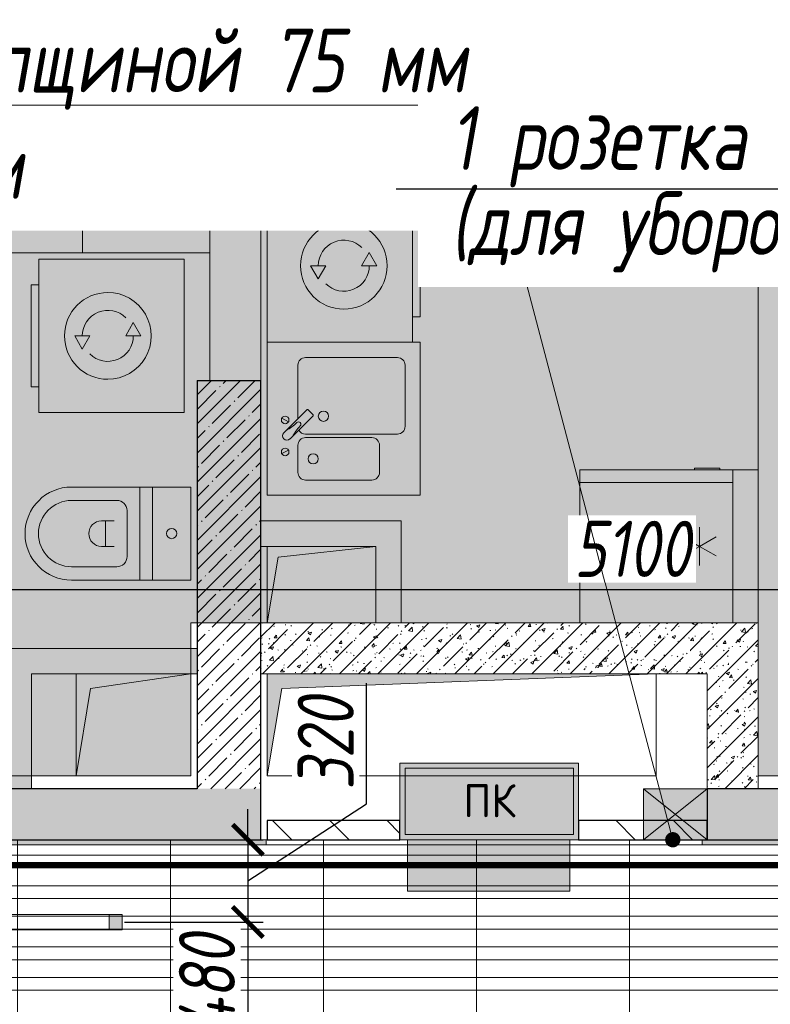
# Model space of a CAD drawing. Header units: millimetres. Extents: x -84210938 to 7466299, y -86687 to 22081.
# Tile 80 of 256: x 44632 to 47575, y -28874 to -25015. Entities that reach past the tile are written whole.
import ezdxf
from ezdxf import colors
from ezdxf.entities.mleader import LeaderData, LeaderLine
from ezdxf.math import Vec2, Vec3

# ---------------------------------------------------------------- set-up
doc = ezdxf.new("R2010")
doc.units = ezdxf.units.MM
for name, pattern in [('( Hidden )', [0.375, 0.25, -0.125]), ('-D1-03x03', [6, 3, -3]), ('DASHDOT', [25.4, 12.7, -6.35, 0, -6.35]), ('DASHEDx20', [0.75, 0.5, -0.25])]:
    doc.linetypes.add(name, pattern=pattern)
doc.layers.get('Defpoints').update_dxf_attribs({"color": 31})
for name, color, linetype, lineweight in [('_0', 7, 'Continuous', 13), ('A-000-MH_MASS', 7, '-D1-03x03', 5), ('A-010-A_ROOM', 7, 'Continuous', 18), ('A-200-M_WALL', 7, 'Continuous', 5), ('A-200-M_WALL_INT', 7, 'Continuous', 5), ('A-200-M_WALL_PAT', 7, 'Continuous', 5), ('A-230-M_FLOOR', 7, 'Continuous', 5), ('A-314-M_WINDOW', 7, 'Continuous', 5), ('A-700-M_FFE', 7, 'Continuous', 5), ('dim_light', 12, 'Continuous', 9), ('E-610-M_EPS', 7, 'Continuous', 5), ('engineering', 20, 'Continuous', 13), ('EOM', 1, 'Continuous', 5), ('M-520-M_DRAINAGE_FW', 7, 'Continuous', 5), ('M-567-M_MECH_EQP', 7, 'Continuous', 5), ('pot', 183, 'Continuous', 15), ('pot sh', 183, 'Continuous', 15), ('wall_new', 152, 'Continuous', 30), ('Z-060-M_DETAIL', 7, 'Continuous', 5), ('Марки дверей', 7, 'Continuous', 9)]:
    doc.layers.add(name, color=color, linetype=linetype, lineweight=lineweight)
for name, color, linetype, lineweight, true_color in [('dim_razv', 7, 'DASHDOT', 9, 0x285228), ('light_pot', 7, 'Continuous', 15, 0x333300), ('pol', 7, 'Continuous', 15, 0x55666d)]:
    doc.layers.add(name, color=color, linetype=linetype, lineweight=lineweight, true_color=true_color)
doc.styles.add('Calibri Light_2', font='Calibri light.ttf', dxfattribs={"width": 0.7, "height": 250})
doc.styles.add('fl_iso paper', font='isocpeur.ttf', dxfattribs={"width": 0.8, "oblique": 10})
doc.styles.add('GOST-2.304_Type-B', font='GOST_Common.ttf')
doc.dimstyles.new('In tre 1_75', dxfattribs={"dimtxt": 220, "dimasz": 120, "dimexe": 60, "dimexo": 10, "dimgap": 50, "dimtad": 1, "dimdec": 0, "dimrnd": 5, "dimzin": 0, "dimdsep": 46, "dimtxsty": 'fl_iso paper', "dimblk": 'ARCHTICK', "dimcen": 0, "dimdle": 60, "dimadec": 0, "dimazin": 0, "dimtfac": 1, "dimtdec": 0, "dimtofl": 0, "dimtmove": 1, "dimatfit": 1, "dimfxl": 1, "dimtfill": 1, "dimtolj": 1, "dimtzin": 0, "dimarcsym": 1})
pattern_1 = [(45, (36177.975, -48979.44), (-57.02463, 57.02463), []), (45, (36235, -48979.44), (-57.02463, 57.02463), [100.806, -20.161, 3.353, -16.808])]
pattern_2 = [(45, (36177.98, -48979.44), (-75.43415, 75.43415), [106.68, -17.78, 3.556, -17.78]), (45, (36177.98, -48904.05), (-75.43415, 75.43415), []), (50, (36177.98, -48979.44), (127.5292, -11.15758), [13.335, -146.685]), (355, (36177.98, -48979.44), (-24.66966, 133.74), [10.668, -117.348]), (100.451, (36188.6, -48980.37), (102.85973, 122.5818), [11.333, -124.663]), (46.184, (36177.98, -48943.88), (189.75516, -29.4304), [20.002, -220.027]), (96.636, (36193.79, -48946.33), (166.1822, 173.1996), [17, -186.995]), (351.184, (36177.98, -48943.88), (166.1839, 173.1976), [16.002, -176.022]), (21, (36195.76, -48952.77), (106.13027, -71.58603), [13.335, -146.685]), (326, (36195.76, -48952.77), (43.2619, 128.93175), [10.668, -117.348]), (71.451, (36204.6, -48958.73), (149.392, 57.34505), [11.333, -124.663]), (37.5, (36177.975, -48979.436), (2.16223, 59.18836), [3.353, -112.573, 3.353, -115.773, -117.792]), (37.5, (36177.975, -48979.436), (2.16223, 59.18836), [-235.052, 3.353, -114.44]), (7.5, (36177.975, -48979.436), (46.77386, 70.12615), [3.353, -64.567, 3.353, -109.906, -44.894]), (7.5, (36177.975, -48979.436), (46.77386, 70.12615), [-181.178, 3.353, -41.542]), (327.5, (36138.326, -48979.436), (94.91367, -4.01009), [3.353, -41.097, 3.353, -135.331, -184.023]), (327.5, (36138.326, -48979.436), (94.91367, -4.01009), [-183.134, 3.353, -180.67]), (317.5, (36120.55, -48979.44), (103.69057, 17.79882), [3.353, -54.432, 3.353, -88.748, -130.683]), (317.5, (36120.55, -48979.44), (103.69057, 17.79882), [-149.885, 3.353, -127.33])]

# ---------------------------------------------------------------- blocks, each defined once
blk = doc.blocks.new('_DOT')
at = {"color": 0, "linetype": 'ByBlock'}
blk.add_line((-0.5, 0), (-1, 0), dxfattribs=at)
at = {"color": 0, "linetype": 'ByBlock', "const_width": 0.5}
blk.add_lwpolyline([(-0.25, 0, 1), (0.25, 0, 1)], format="xyb", close=True, dxfattribs=at)
blk = doc.blocks.new('*U686')
at = {"layer": 'light_pot', "linetype": 'ByBlock', "lineweight": 0}
h = blk.add_hatch(color=252, dxfattribs=at)
h.dxf.hatch_style = 1
h.paths.add_polyline_path([(-500, 30), (-550, 30), (-550, -30), (-500, -30)])
h = blk.add_hatch(color=252, dxfattribs=at)
h.dxf.hatch_style = 1
h.paths.add_polyline_path([(500, 30), (550, 30), (550, -30), (500, -30)])
for points in [[(-500, 30), (-550, 30), (-550, -30), (-500, -30)], [(500, -30), (-500, -30), (-500, 30), (500, 30)], [(500, 30), (550, 30), (550, -30), (500, -30)]]:
    blk.add_lwpolyline(points, close=True, dxfattribs=at)
blk = doc.blocks.new('_ArchTick')
at = {"color": 0, "linetype": 'ByBlock', "lineweight": 9, "const_width": 0.15}
blk.add_lwpolyline([(-0.5, -0.5), (0.5, 0.5)], dxfattribs=at)
blk = doc.blocks.new('*D693')
at = {"layer": 'Defpoints', "color": 0, "transparency": 16777216}
for p in [(45268.8, -28229.4), (45033.4, -28551.8), (45527, -28551.8)]:
    blk.add_point(p, dxfattribs=at)
at = {"layer": 'dim_light', "color": 0, "lineweight": -2, "transparency": 16777216}
for p, q in [((45992, -28088.4), (45992, -27615.2)), ((45527, -28390.6), (45992, -28088.4)), ((45527, -28229.4), (45527, -28109.4)), ((45278.8, -28229.4), (45587, -28229.4)), ((45527, -28229.4), (45527, -28551.8)), ((45043.4, -28551.8), (45587, -28551.8)), ((45527, -28551.8), (45527, -28671.8))]:
    blk.add_line(p, q, dxfattribs=at)
at = {"layer": 'dim_light', "color": 0, "lineweight": -2, "transparency": 16777216, "xscale": 120, "yscale": 120, "zscale": 120}
for p, rotation in [((45527, -28229.4), 270), ((45527, -28551.8), 90)]:
    blk.add_blockref('_ArchTick', p, dxfattribs=dict(at, rotation=rotation))
at = {"layer": 'dim_light', "color": 0, "transparency": 16777216, "insert": (45832, -27851.8), "char_height": 220, "attachment_point": 5, "rotation": 90, "style": 'fl_iso paper', "bg_fill": 3, "box_fill_scale": 1.1, "bg_fill_color": 256, "bg_fill_true_color": 13158600, "bg_fill_transparency": 0}
blk.add_mtext('\\A1;320', dxfattribs=at)
blk = doc.blocks.new('*D694')
at = {"layer": 'Defpoints', "color": 0, "transparency": 16777216}
for p in [(45033.4, -28551.8), (45033.4, -29031.8), (45526.6, -29031.8)]:
    blk.add_point(p, dxfattribs=at)
at = {"layer": 'dim_light', "color": 0, "lineweight": -2, "transparency": 16777216}
for p, q in [((45526.6, -28491.8), (45526.6, -29091.8)), ((45043.4, -28551.8), (45586.6, -28551.8)), ((45043.4, -29031.8), (45586.6, -29031.8))]:
    blk.add_line(p, q, dxfattribs=at)
at = {"layer": 'dim_light', "color": 0, "transparency": 16777216, "insert": (45366.6, -28791.8), "char_height": 220, "attachment_point": 5, "rotation": 90, "style": 'fl_iso paper', "bg_fill": 3, "box_fill_scale": 1.1, "bg_fill_color": 256, "bg_fill_true_color": 13158600, "bg_fill_transparency": 0}
blk.add_mtext('\\A1;480', dxfattribs=at)
at = {"layer": 'dim_light', "color": 0, "lineweight": -2, "transparency": 16777216, "xscale": 120, "yscale": 120, "zscale": 120}
for p, rotation in [((45526.6, -28551.8), 90), ((45526.6, -29031.8), 270)]:
    blk.add_blockref('_ArchTick', p, dxfattribs=dict(at, rotation=rotation))
blk = doc.blocks.new('*D702')
at = {"layer": 'Defpoints', "color": 0, "transparency": 16777216}
for p in [(44483.4, -27249.2), (44483.4, -28581.8), (49583.4, -28581.8)]:
    blk.add_point(p, dxfattribs=at)
at = {"layer": 'dim_light', "color": 0, "lineweight": -2, "transparency": 16777216}
for p, q in [((44483.4, -28571.8), (44483.4, -27189.2)), ((49583.4, -28571.8), (49583.4, -27189.2)), ((49643.4, -27249.2), (44423.4, -27249.2))]:
    blk.add_line(p, q, dxfattribs=at)
at = {"layer": 'dim_light', "color": 0, "lineweight": -2, "transparency": 16777216, "xscale": 120, "yscale": 120, "zscale": 120, "rotation": 180}
blk.add_blockref('_ArchTick', (44483.4, -27249.2), dxfattribs=at)
at = {"layer": 'dim_light', "color": 0, "lineweight": -2, "transparency": 16777216, "xscale": 120, "yscale": 120, "zscale": 120}
blk.add_blockref('_ArchTick', (49583.4, -27249.2), dxfattribs=at)
at = {"layer": 'dim_light', "color": 0, "transparency": 16777216, "insert": (47033.4, -27089.2), "char_height": 220, "attachment_point": 5, "style": 'fl_iso paper', "bg_fill": 3, "box_fill_scale": 1.1, "bg_fill_color": 256, "bg_fill_true_color": 13158600, "bg_fill_transparency": 0}
blk.add_mtext('\\A1;5100', dxfattribs=at)
blk = doc.blocks.new('*U731')
h = blk.add_hatch()
h.set_pattern_fill('ANGLE', color=1)
h.set_pattern_definition([(0, (0, 30.6204), (0, 6.985), [5.08, -1.905]), (90, (0, 30.6204), (-6.985, 4e-16), [5.08, -1.905])])
h.paths.add_polyline_path([(318.3, -100.8), (318.3, 100.8), (-318.3, 100.8), (-318.3, -100.8)])
at = {"color": 7}
for p, q in [((318.3, 100.8), (-318.3, 100.8)), ((-318.3, 100.8), (-318.3, -100.8)), ((318.3, -100.8), (318.3, 100.8)), ((-318.3, -100.8), (318.3, -100.8))]:
    blk.add_line(p, q, dxfattribs=at)
blk = doc.blocks.new('MR_Стиральная машина - Стиральная машина_600-2464872-50_AS_Plan_23')
at = {"layer": 'E-610-M_EPS'}
for p, q in [((300, 0), (-300, 0)), ((-300, 0), (-300, -570)), ((300, -570), (300, 0)), ((0, -170), (-52, -200)), ((0, -230), (0, -170)), ((-52, -200), (0, -230)), ((0, -370), (0, -430)), ((52, -400), (0, -370)), ((0, -430), (52, -400)), ((-300, -570), (300, -570)), ((-200, -570), (-200, -600)), ((200, -600), (200, -570)), ((-200, -600), (200, -600))]:
    blk.add_line(p, q, dxfattribs=at)
for radius, start, end in [(170, 360, 180), (100, 135, 270), (100, 315, 90), (170, 180, 360)]:
    blk.add_arc((0, -300), radius, start, end, dxfattribs=at)
blk = doc.blocks.new('MR_Мойка - Кухонная мойка-2465094-50_AS_Plan_23')
at = {"layer": 'M-520-M_DRAINAGE_FW'}
for p, q in [((-300, 50), (-300, -550)), ((-300, 50), (-300, -550)), ((300, 50), (-300, 50)), ((-136.7, -6.7), (-122.6, -33.3)), ((-45.7, -24.2), (-55, -14.9)), ((35.5, -105.4), (-45.7, -24.2)), ((2.7, -6.7), (-11.4, -33.3)), ((-104, -70), (-210, -70)), ((-79, -39), (-69.8, -48.2)), ((-69.8, -48.2), (11.4, -129.4)), ((210, -70), (0.1, -70)), ((-240, -100), (-240, -360)), ((-74, -360), (-74, -100)), ((-60, -100), (-60, -460)), ((15.7, -129.4), (35.5, -109.6)), ((240, -460), (240, -100)), ((-210, -390), (-104, -390)), ((-30, -490), (210, -490)), ((300, -550), (300, -520)), ((-300, -550), (300, -550))]:
    blk.add_line(p, q, dxfattribs=at)
for centre, radius, start, end in [((-129.7, -20), 15, 360, 180), ((-129.7, -20), 15, 180, 360), ((-67, -26.9), 17, 45, 225), ((136.3, 77.5), 208.5, 209.1823, 223.4054), ((-4.3, -20), 15, 360, 180), ((-4.3, -20), 15, 180, 360), ((-210, -100), 30, 90, 180), ((-104, -100), 30, 360, 90), ((-171.5, -230.2), 208.5, 46.5946, 60.8177), ((-30, -100), 30, 118.5511, 180), ((-21.7, -72.3), 9.19, 225, 45), ((210, -100), 30, 360, 90), ((-157, -130), 20, 360, 180), ((33.3, -107.5), 3, 315, 45), ((33.3, -107.5), 3, 315, 45), ((-157, -130), 20, 180, 360), ((10, -170), 20, 360, 180), ((13.5, -127.3), 3, 225, 315), ((13.5, -127.3), 3, 225, 315), ((10, -170), 20, 180, 360), ((-210, -360), 30, 180, 270), ((-104, -360), 30, 270, 360), ((-30, -460), 30, 180, 270), ((210, -460), 30, 270, 360)]:
    blk.add_arc(centre, radius, start, end, dxfattribs=at)
blk = doc.blocks.new('MR_Холодильник - Холодильник-2465095-50_AS_Plan_23')
at = {"layer": 'E-610-M_EPS'}
for p, q in [((300, 300), (-300, 300)), ((-300, 300), (-300, -250)), ((300, -250), (300, 300)), ((-170, 0), (-170, 75)), ((0, 0), (0, 75)), ((170, 75), (170, 0)), ((-235, 37.5), (-170, 0)), ((-170, 0), (-235, -37.5)), ((-105, 37.5), (-170, 0)), ((-170, -75), (-170, 0)), ((-170, 0), (-105, -37.5)), ((-65, 37.5), (0, 0)), ((65, 37.5), (0, 0)), ((170, 0), (105, 37.5)), ((105, -37.5), (170, 0)), ((170, 0), (235, 37.5)), ((235, -37.5), (170, 0)), ((170, 0), (170, -75)), ((0, 0), (-65, -37.5)), ((0, -75), (0, 0)), ((0, 0), (65, -37.5)), ((300, -250), (-300, -250)), ((-300, -250), (-300, -300)), ((-300, -250), (300, -250)), ((300, -300), (300, -250)), ((-300, -300), (300, -300)), ((-150, -300), (-250, -300)), ((-250, -300), (-250, -306.1)), ((-250, -306.1), (-150, -306.1)), ((-150, -306.1), (-150, -300))]:
    blk.add_line(p, q, dxfattribs=at)
blk = doc.blocks.new('MR_Кухонный шкаф_Нижний - Кухня-2465092-50_AS_Plan_23')
at = {"layer": 'A-700-M_FFE'}
for p, q in [((600, 0), (0, 0)), ((600, -585), (600, 0)), ((0, -585), (0, -600)), ((600, -585), (0, -585)), ((0, -585), (600, -585)), ((0, -600), (600, -600)), ((600, -600), (600, -585))]:
    blk.add_line(p, q, dxfattribs=at)
blk = doc.blocks.new('MR_Варочная поверхность - Варочная поверхность-V66-50_AS_Plan_23')
at = {"layer": 'E-610-M_EPS'}
for p, q in [((-300, 600), (300, 600)), ((300, 600), (300, 570)), ((300, 0), (-300, 0))]:
    blk.add_line(p, q, dxfattribs=at)
for centre, radius, start, end in [((-120, 405), 130, 101.0875, 198.9125), ((-120, 405), 130, 341.0875, 78.9125), ((150, 450), 85, 0, 180), ((-120, 405), 75, 360, 180), ((150, 450), 85, 180, 0), ((-120, 405), 75, 180, 360), ((-120, 405), 130, 221.0875, 318.9125), ((130, 170.1), 120, 94.4109, 205.5919), ((130, 170.1), 120, 334.3847, 85.5833), ((130, 170.1), 75, 360, 180), ((-150, 150), 75, 0, 180), ((130, 170.1), 75, 180, 360), ((-150, 150), 75, 180, 0), ((130, 169.9), 119.9, 214.3975, 325.4823)]:
    blk.add_arc(centre, radius, start, end, dxfattribs=at)
blk = doc.blocks.new('MR_Унитаз напольный - Санузел с ванной-2446141-50_AS_Plan_23')
at = {"layer": 'M-520-M_DRAINAGE_FW'}
for p, q in [((-182.5, 200), (-182.5, 50)), ((182.5, 200), (-182.5, 200)), ((182.5, 50), (182.5, 200)), ((-182.5, 50), (182.5, 50)), ((182.5, 50), (-182.5, 50)), ((-182.5, 50), (-182.5, 0)), ((182.5, 0), (182.5, 50)), ((-182.5, 0), (182.5, 0)), ((182.5, 0), (-182.5, 0)), ((-182.5, 0), (-182.5, -267.5)), ((182.5, -267.5), (182.5, 0)), ((-90, -50), (90, -50)), ((-130, -267.5), (-130, -90)), ((-50, -150), (-50, -100)), ((50, -100), (50, -150)), ((130, -90), (130, -267.5)), ((-50, -135), (50, -135))]:
    blk.add_line(p, q, dxfattribs=at)
for centre, radius, start, end in [((0, 125), 20, 0, 180), ((0, 125), 20, 180, 0), ((-90, -90), 40, 90, 180), ((90, -90), 40, 360, 90), ((0, -150), 50, 180, 0), ((0, -267.5), 182.5, 180, 360), ((0, -267.5), 130, 180, 0)]:
    blk.add_arc(centre, radius, start, end, dxfattribs=at)
blk = doc.blocks.new('MR_Ванна - Санузел с ванной_1600x700-2497102-50_AS_Plan_23')
at = {"layer": 'M-520-M_DRAINAGE_FW'}
for p, q in [((-700, 0), (-700, 700)), ((-700, 700), (195.1, 700)), ((210, 700.1), (195, 700.1)), ((195, 700.1), (195, 660)), ((200, 665), (200, 695.1)), ((200, 695.1), (210, 695.1)), ((200, 695.1), (200, 665)), ((895, 695.1), (200, 695.1)), ((210, 695.1), (210, 700.1)), ((210, 700), (885, 700)), ((900, 700), (885, 700)), ((885, 700), (885, 695.1)), ((885, 695.1), (895, 695.1)), ((895, 695.1), (895, 665)), ((895, 665), (895, 695.1)), ((900, 660), (900, 700)), ((195, 660), (210, 660)), ((210, 665), (200, 665)), ((200, 665), (895, 665)), ((210, 660), (210, 665)), ((895, 665), (835, 665)), ((835, 665), (835, 660)), ((835, 660), (900, 660)), ((630, 650), (-330, 650)), ((826.3, 479.1), (858, 479.1)), ((826.3, 455.7), (826.3, 479.1)), ((858, 479.1), (858, 361.3)), ((826.3, 361.3), (826.3, 428.7)), ((858, 443.3), (866, 443.3)), ((858, 416.4), (858, 443.3)), ((866, 446), (880, 446)), ((866, 414), (866, 446)), ((866, 443.3), (866, 416.4)), ((880, 459.8), (900, 459.8)), ((880, 400), (880, 459.8)), ((880, 446), (880, 414)), ((900, 459.8), (900, 400)), ((866, 416.4), (858, 416.4)), ((880, 414), (866, 414)), ((900, 400), (880, 400)), ((524.9, 361.3), (880, 361.3)), ((880, 361.3), (880, 338.7)), ((880, 338.7), (524.9, 338.7)), ((826.3, 266.7), (826.3, 338.7)), ((858, 338.7), (858, 266.7)), ((880, 250.2), (880, 310)), ((880, 310), (900, 310)), ((900, 310), (900, 250.2)), ((770.9, 251.9), (770.9, 298.9)), ((770.9, 298.9), (780, 298.9)), ((780, 251.9), (780, 298.9)), ((780, 298.9), (807.5, 298.9)), ((780, 298.9), (780, 251.9)), ((807.5, 298.9), (807.5, 251.9)), ((807.5, 253.8), (807.5, 296.6)), ((807.5, 296.6), (826.3, 296.6)), ((858, 266.7), (858, 293.6)), ((858, 293.6), (866, 293.6)), ((866, 264), (866, 296)), ((866, 296), (880, 296)), ((866, 293.6), (866, 266.7)), ((880, 296), (880, 264)), ((780, 251.9), (770.9, 251.9)), ((807.5, 251.9), (780, 251.9)), ((858, 253.8), (807.5, 253.8)), ((830, 250), (830, 253.8)), ((858, 266.7), (858, 253.8)), ((866, 266.7), (858, 266.7)), ((880, 264), (866, 264)), ((900, 250.2), (880, 250.2)), ((-330, 50), (630, 50))]:
    blk.add_line(p, q, dxfattribs=at)
for centre, radius, start, end in [((-330, 350), 300, 90, 270), ((630, 450), 200, 8.4081, 90), ((508.5, 350), 110, 5.916, 354.084), ((832.8, 442.2), 15, 90, 270), ((832.8, 442.2), 15, 244.0483, 115.9517), ((832.8, 442.2), 15, 270, 90), ((508.5, 350), 20, 90, 270), ((508.5, 350), 20, 270, 90), ((508.5, 350), 20, 325.4667, 34.5333), ((843.9, 350), 15.5, 47.0093, 132.9907), ((843.9, 350), 15.5, 227.0093, 312.9907), ((630, 250), 200, 270, 360)]:
    blk.add_arc(centre, radius, start, end, dxfattribs=at)
blk = doc.blocks.new('A_MEQ_OpeningShaft-Rectangular - ВК-7975598-50_AS_Plan_23')
at = {"layer": 'Z-060-M_DETAIL', "linetype": '-D1-03x03'}
blk.add_hatch(color=256, dxfattribs=at).paths.add_polyline_path([(0, -300), (42.9, -42.9), (425, 0), (0, 0)])
at = {"layer": 'A-000-MH_MASS'}
for p, q in [((425, 0), (0, 0)), ((0, 0), (0, -300)), ((425, -300), (425, 0)), ((0, -300), (425, -300))]:
    blk.add_line(p, q, dxfattribs=at)
at = {"layer": 'Z-060-M_DETAIL'}
for p, q in [((425, 0), (0, 0)), ((0, 0), (0, -300)), ((42.9, -42.9), (425, 0)), ((425, 0), (425, -300)), ((0, -300), (42.9, -42.9)), ((0, -300), (425, -300))]:
    blk.add_line(p, q, dxfattribs=at)
blk = doc.blocks.new('A_MEQ_OpeningShaft-Rectangular - ВК-7975760-50_AS_Plan_23')
at = {"layer": 'Z-060-M_DETAIL', "linetype": '-D1-03x03'}
blk.add_hatch(color=256, dxfattribs=at).paths.add_polyline_path([(0, -400), (57.1, -57.1), (450, 0), (0, 0)])
at = {"layer": 'A-000-MH_MASS'}
for p, q in [((450, 0), (0, 0)), ((0, 0), (0, -400)), ((450, -400), (450, 0)), ((0, -400), (450, -400))]:
    blk.add_line(p, q, dxfattribs=at)
at = {"layer": 'Z-060-M_DETAIL'}
for p, q in [((450, 0), (0, 0)), ((0, 0), (0, -400)), ((57.1, -57.1), (450, 0)), ((450, 0), (450, -400)), ((0, -400), (57.1, -57.1)), ((0, -400), (450, -400))]:
    blk.add_line(p, q, dxfattribs=at)
blk = doc.blocks.new('A_MEQ_OpeningShaft-Rectangular - ПК-7975844-50_AS_Plan_23')
at = {"layer": 'Z-060-M_DETAIL', "linetype": '-D1-03x03'}
blk.add_hatch(color=256, dxfattribs=at).paths.add_polyline_path([(400, 0), (57.1, 57.1), (0, 1525), (0, 0)])
at = {"layer": 'A-000-MH_MASS'}
for p, q in [((0, 1525), (0, 0)), ((400, 1525), (0, 1525)), ((400, 0), (400, 1525)), ((0, 0), (400, 0))]:
    blk.add_line(p, q, dxfattribs=at)
at = {"layer": 'Z-060-M_DETAIL'}
for p, q in [((0, 1525), (400, 1525)), ((57.1, 57.1), (0, 1525)), ((0, 1525), (400, 1525)), ((0, 0), (0, 1525)), ((0, 1525), (57.1, 57.1)), ((400, 1525), (400, 0)), ((400, 0), (400, 1525)), ((400, 0), (57.1, 57.1)), ((57.1, 57.1), (400, 0)), ((400, 0), (0, 0))]:
    blk.add_line(p, q, dxfattribs=at)
blk = doc.blocks.new('A_MEQ_OpeningShaft-Rectangular - ОВ-8836795-50_AS_Plan_23')
at = {"layer": 'Z-060-M_DETAIL', "linetype": '-D1-03x03'}
blk.add_hatch(color=256, dxfattribs=at).paths.add_polyline_path([(0, -1500), (57.1, -57.1), (400, 0), (0, 0), (0, -1473.7)])
at = {"layer": 'A-000-MH_MASS'}
for p, q in [((400, 0), (0, 0)), ((0, 0), (0, -1500)), ((400, -1500), (400, 0)), ((0, -1500), (400, -1500))]:
    blk.add_line(p, q, dxfattribs=at)
at = {"layer": 'Z-060-M_DETAIL'}
for p, q in [((400, 0), (0, 0)), ((0, 0), (0, -1500)), ((57.1, -57.1), (400, 0)), ((400, 0), (400, -1500)), ((0, -1500), (57.1, -57.1)), ((0, -1500), (400, -1500))]:
    blk.add_line(p, q, dxfattribs=at)
blk = doc.blocks.new('A_MEQ_OpeningWall-Rectangular - ВК-6847605-50_AS_Plan_23')
at = {"layer": 'Z-060-M_DETAIL', "true_color": 0x808080, "transparency": 33554534}
blk.add_hatch(color=8, dxfattribs=at).paths.add_polyline_path([(250, 100), (0, 100), (0, -100), (250, -100), (250, 10.2)])
at = {"layer": 'A-314-M_WINDOW'}
for p, q in [((0, 100), (0, -100)), ((250, 100), (250, -100))]:
    blk.add_line(p, q, dxfattribs=at)
at = {"layer": 'Z-060-M_DETAIL'}
for p, q in [((250, 100), (0, -100)), ((0, 100), (250, -100)), ((250, 100), (0, 100)), ((0, 100), (0, -100)), ((250, -100), (250, 100)), ((0, -100), (250, -100))]:
    blk.add_line(p, q, dxfattribs=at)

msp = doc.modelspace()

# ---------------------------------------------------------------- hatches: boundary and pattern name
at = {"true_color": 0xebf0f0}
for points in [[(44978, -25929.4), (44978, -23629.4), (44878, -23629.4), (44878, -25929.4), (44922.7, -25929.4)], [(44978, -25929.4), (45378, -25929.4), (45378, -25829.4), (44978, -25829.4)], [(45603, -27079.4), (46028, -27079.4), (46028, -26979.4), (45578, -26979.4), (45578, -27079.4)], [(46128, -27379.4), (46128, -26979.4), (46028, -26979.4), (46028, -27379.4)], [(44578.1, -27579.4), (45328, -27579.4), (45328, -27479.4), (44578, -27479.4), (44578, -27579.4)], [(44578, -28029.4), (44678, -28029.4), (44678, -27579.4), (44578, -27579.4), (44578, -27847.6)]]:
    msp.add_hatch(color=7, dxfattribs=at).paths.add_polyline_path(points)
at = {"layer": '_0', "transparency": 33554534}
h = msp.add_hatch(color=252, dxfattribs=at)
h.dxf.hatch_style = 1
h.paths.add_polyline_path([(35428, -49734.4), (73878, -49734.4), (73878, -19284.4), (35428, -19284.4)])
h.paths.add_polyline_path([(44528, -41629.4), (44528, -34929.4), (49428, -34929.4), (49428, -36429.4), (51028, -36429.4), (51028, -30029.4), (49428, -30029.4), (49428, -30779.4), (42778, -30779.4), (42778, -28029.4), (44528, -28029.4), (44528, -27979.4), (45303, -27979.4), (45303, -27379.4), (47528, -27379.4), (47528, -27979.4), (53578, -27979.4), (53578, -27379.4), (55478, -27379.4), (55478, -27979.4), (64478, -27979.4), (64478, -26229.4), (67788, -26229.4), (67788, -28219.4), (66578, -28219.4), (66578, -30029.4), (62978, -30029.4), (62978, -30829.4), (59878, -30829.4), (59878, -30029.4), (58628, -30029.4), (58628, -38979.4), (59728, -38979.4), (59728, -38079.4), (62978, -38079.4), (62978, -38979.4), (66878, -38979.4), (66878, -41429.4), (64478, -41429.4), (64478, -41029.4), (59923, -41029.4), (59923, -41629.4), (57898, -41629.4), (57898, -41029.4), (47038, -41029.4), (47038, -41629.4)], flags=16)
at = {"layer": 'A-200-M_WALL_PAT'}
h = msp.add_hatch(dxfattribs=at)
h.set_pattern_fill('FP_1', color=256, style=0, pattern_type=2)
h.set_pattern_definition(pattern_2)
h.paths.add_polyline_path([(45578, -26429.4), (45578, -19779.4), (45378, -19779.4), (45378, -26429.4)])
h = msp.add_hatch(dxfattribs=at)
h.set_pattern_fill('FP_2', color=256, style=0, pattern_type=2)
h.set_pattern_definition(pattern_1)
h.paths.add_polyline_path([(45328, -28029.4), (45578, -28029.4), (45578, -26429.4), (45328, -26429.4), (45328, -27579.4)])
h = msp.add_hatch(dxfattribs=at)
h.set_pattern_fill('FP_1', color=256, style=0, pattern_type=2)
h.set_pattern_definition(pattern_2)
h.paths.add_polyline_path([(47428, -27579.4), (47528, -27579.4), (47528, -27379.4), (45578, -27379.4), (45578, -27579.4), (47335.2, -27579.4)])
h = msp.add_hatch(dxfattribs=at)
h.set_pattern_fill('FP_1', color=256, style=0, pattern_type=2)
h.set_pattern_definition(pattern_2)
h.paths.add_polyline_path([(47328, -28029.4), (47528, -28029.4), (47528, -27579.4), (47328, -27579.4)])
h = msp.add_hatch(dxfattribs=at)
h.set_pattern_fill('FP_2', color=256, style=0, pattern_type=2)
h.set_pattern_definition(pattern_1)
h.paths.add_polyline_path([(53428, -28229.4), (53428, -28029.4), (49903, -28029.4), (49903, -28229.4), (52849.4, -28229.4)])
h.paths.add_polyline_path([(48578, -28229.4), (48853, -28229.4), (48853, -28029.4), (47328, -28029.4), (47328, -28229.4), (47428, -28229.4)])
h.paths.add_polyline_path([(45578, -28229.4), (45578, -28029.4), (44578, -28029.4), (44578.1, -28229.4), (45326.4, -28229.4)])
at = {"layer": 'A-200-M_WALL_PAT', "true_color": 0xf5f3ef}
for points in [[(44679.6, -28249.4), (44679.6, -28229.4), (44578, -28229.4), (44578.1, -28249.4)], [(45326.4, -28249.4), (45326.4, -28229.4), (44679.6, -28229.4), (44679.6, -28249.4)], [(45579.6, -28249.4), (45579.6, -28229.4), (45326.4, -28229.4), (45326.4, -28249.4)], [(48578, -28249.4), (48578, -28229.4), (47428, -28229.4), (47428, -28249.4)]]:
    msp.add_hatch(color=7, dxfattribs=at).paths.add_polyline_path(points)
h = msp.add_hatch(color=7, dxfattribs=at)
h.paths.add_polyline_path([(47428, -28249.4), (47428, -28229.4), (47308, -28229.4), (47308, -28249.4), (47335.2, -28249.4)])
h.paths.add_polyline_path([(45598, -28249.4), (45598, -28229.4), (45579.6, -28229.4), (45579.6, -28249.4)])

# ---------------------------------------------------------------- linework, layer by layer
at = {"layer": 'A-010-A_ROOM', "lineweight": 5, "flags": 128}
msp.add_lwpolyline([(46517.6, -25648.3), (47048.6, -25648.3), (47048.6, -26029.3), (46517.6, -26029.3)], close=True, dxfattribs=at)
at = {"layer": 'A-200-M_WALL', "lineweight": 9}
for p, q in [((45578, -26429.4), (45578, -19779.4)), ((44878, -24311.9), (44878, -25129.4)), ((44878, -25169.4), (44878, -25369.7)), ((44878, -25429.4), (44878, -25519.4)), ((44878, -25579.2), (44878, -25929.4)), ((44878, -25929.4), (45378, -25929.4)), ((45378, -25929.4), (45378, -26429.4)), ((46128, -26979.4), (45578, -26979.4)), ((46128, -27379.4), (46128, -26979.4)), ((45578, -27079.4), (45603, -27079.4)), ((45603, -27379.4), (45578, -27379.4)), ((46828, -27379.4), (46128, -27379.4)), ((47528, -27379.4), (47428, -27379.4)), ((47528, -28029.4), (47528, -27379.4)), ((45328, -27479.4), (44578, -27479.4)), ((44678, -27579.4), (44853, -27579.4)), ((44678, -28029.4), (44678, -27579.4)), ((45303, -27579.4), (45328, -27579.4)), ((45578, -27579.4), (45603, -27579.4)), ((47128, -27579.4), (47328, -27579.4)), ((47328, -27579.4), (47328, -28029.4))]:
    msp.add_line(p, q, dxfattribs=at)
at = {"layer": 'A-200-M_WALL'}
for p, q in [((45378, -25929.4), (45378, -25829.4)), ((46028, -27379.4), (46128, -27379.4)), ((45598, -28229.4), (45578, -28229.4)), ((45598, -28249.4), (45598, -28229.4)), ((47308, -28229.4), (47308, -28249.4)), ((42998, -28249.4), (45598, -28249.4)), ((47308, -28249.4), (48853, -28249.4))]:
    msp.add_line(p, q, dxfattribs=at)
at = {"layer": 'A-200-M_WALL', "lineweight": 25}
for p, q in [((45328, -26429.4), (45328, -28029.4)), ((45328, -26429.4), (45578, -26429.4)), ((45578, -28229.4), (45578, -26429.4)), ((45328, -28029.4), (44578, -28029.4)), ((48813, -28029.4), (47328, -28029.4)), ((44578, -28229.4), (45578, -28229.4)), ((47328, -28229.4), (48853, -28229.4))]:
    msp.add_line(p, q, dxfattribs=at)
at = {"layer": 'A-200-M_WALL', "color": 250, "lineweight": 25, "true_color": 0x333333}
msp.add_line((47328, -28029.4), (47328, -28229.4), dxfattribs=at)
at = {"layer": 'A-200-M_WALL', "color": 250, "true_color": 0x333333}
msp.add_line((47328, -28229.4), (47308, -28229.4), dxfattribs=at)
at = {"layer": 'A-200-M_WALL_INT'}
for p, q in [((47527.2, -26779.4), (47527.2, -24380.2)), ((47528, -24379.4), (47528, -27379.4)), ((43228, -25829.4), (44878, -25829.4)), ((44878, -25929.4), (42878, -25929.4)), ((47428, -26779.4), (47528, -26779.4))]:
    msp.add_line(p, q, dxfattribs=at)
at = {"layer": 'A-230-M_FLOOR'}
msp.add_line((47308, -28229.4), (45598, -28229.4), dxfattribs=at)
at = {"layer": 'dim_razv', "color": 1, "linetype": '( Hidden )', "ltscale": 10, "true_color": 0xff0a0a, "const_width": 25}
msp.add_lwpolyline([(43098, -28329.4), (48853, -28329.4)], dxfattribs=at)
at = {"layer": 'pol'}
for points in [[(44623, -28229.4), (44623, -29024.4), (45223, -29024.4), (45223, -28229.4)], [(45223, -28229.4), (45223, -29024.4), (45823, -29024.4), (45823, -28229.4)], [(45823, -28229.4), (45823, -29024.4), (46423, -29024.4), (46423, -28229.4)], [(46423, -28229.4), (46423, -29024.4), (47023, -29024.4), (47023, -28229.4)], [(47023, -28229.4), (47023, -29024.4), (47623, -29024.4), (47623, -28229.4)]]:
    msp.add_lwpolyline(points, dxfattribs=at)
at = {"layer": 'pot'}
msp.add_lwpolyline([(42998, -28249.4), (64748, -28249.4), (64748, -26449.4), (67568, -26449.4), (67568, -27999.4), (66358, -27999.4), (66358, -29809.4), (44558, -29809.4), (44558, -30559.4), (42998, -30559.4), (42998, -28249.4)], close=True, dxfattribs=at)
at = {"layer": 'pot sh'}
for points in [[(42998, -28339.4), (66358, -28339.4), (66358, -28289.4), (42998, -28289.4)], [(42998, -28459.4), (66358, -28459.4), (66358, -28409.4), (42998, -28409.4)], [(42998, -28579.4), (66358, -28579.4), (66358, -28529.4), (42998, -28529.4)], [(42998, -28699.4), (66358, -28699.4), (66358, -28649.4), (42998, -28649.4)], [(42998, -28819.4), (66358, -28819.4), (66358, -28769.4), (42998, -28769.4)]]:
    msp.add_lwpolyline(points, close=True, dxfattribs=at)

# ---------------------------------------------------------------- block references
at = {"layer": 'A-314-M_WINDOW', "color": 8, "true_color": 0x7f7f7f, "rotation": 180}
msp.add_blockref('A_MEQ_OpeningWall-Rectangular - ВК-6847605-50_AS_Plan_23', (47328, -28129.4), dxfattribs=at)
at = {"layer": 'A-700-M_FFE', "rotation": 90.00000000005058}
msp.add_blockref('MR_Кухонный шкаф_Нижний - Кухня-2465092-50_AS_Plan_23', (45603, -25079.4), dxfattribs=at)
at = {"layer": 'E-610-M_EPS'}
for name, p, rotation in [('MR_Варочная поверхность - Варочная поверхность-V66-50_AS_Plan_23', (45603, -25379.4), 270.0000000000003), ('MR_Стиральная машина - Стиральная машина_600-2464872-50_AS_Plan_23', (45603, -25979.4), 89.99999999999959), ('MR_Стиральная машина - Стиральная машина_600-2464872-50_AS_Plan_23', (45277.6, -26254.4), 269.9999999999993), ('MR_Холодильник - Холодильник-2465095-50_AS_Plan_23', (47128, -27079.4), 180)]:
    msp.add_blockref(name, p, dxfattribs=dict(at, rotation=rotation))
at = {"layer": 'light_pot', "color": 0, "linetype": 'ByBlock', "lineweight": -2, "transparency": 16777216}
msp.add_blockref('*U686', (44483.4, -28551.8), dxfattribs=at)
at = {"layer": 'M-520-M_DRAINAGE_FW'}
msp.add_blockref('MR_Ванна - Санузел с ванной_1600x700-2497102-50_AS_Plan_23', (43978, -25829.4), dxfattribs=at)
for name, p, rotation in [('MR_Мойка - Кухонная мойка-2465094-50_AS_Plan_23', (45653, -26579.4), 90.00000000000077), ('MR_Унитаз напольный - Санузел с ванной-2446141-50_AS_Plan_23', (45103, -27029.4), 269.9999999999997)]:
    msp.add_blockref(name, p, dxfattribs=dict(at, rotation=rotation))
at = {"layer": 'M-567-M_MECH_EQP'}
for name, p in [('A_MEQ_OpeningShaft-Rectangular - ОВ-8836795-50_AS_Plan_23', (44978, -24329.4)), ('A_MEQ_OpeningShaft-Rectangular - ВК-7975598-50_AS_Plan_23', (45603, -27079.4)), ('A_MEQ_OpeningShaft-Rectangular - ВК-7975760-50_AS_Plan_23', (44853, -27579.4))]:
    msp.add_blockref(name, p, dxfattribs=at)
at = {"layer": 'M-567-M_MECH_EQP', "rotation": 270.0000000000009}
msp.add_blockref('A_MEQ_OpeningShaft-Rectangular - ПК-7975844-50_AS_Plan_23', (45603, -27579.4), dxfattribs=at)

# ---------------------------------------------------------------- texts
at = {"layer": 'A-010-A_ROOM', "lineweight": 5, "insert": (46557.4, -25754.5), "char_height": 180, "width": 577.215, "attachment_point": 1, "style": 'Calibri Light_2'}
msp.add_mtext('1.3-3 ', dxfattribs=at)

# ---------------------------------------------------------------- next in the draw order: dimensions: what is measured, and where the dimension line sits
at = {"layer": 'dim_light'}
dim = msp.add_linear_dim(base=(45527, -28551.8), p1=(45268.8, -28229.4), p2=(45033.4, -28551.8), angle=90, dimstyle='In tre 1_75', dxfattribs=at)
dim.commit()
dim.dimension.update_dxf_attribs({"geometry": '*D693', "text_midpoint": (45992, -28038.4), "dimtype": 160})

# ---------------------------------------------------------------- next in the draw order: linework, layer by layer
at = {"layer": '_0', "lineweight": 0}
msp.add_lwpolyline([(44528, -27979.4), (45303, -27979.4), (45303, -27379.4), (47528, -27379.4), (47528, -27979.4), (53578, -27979.4), (53578, -27379.4), (55478, -27379.4), (55478, -27979.4), (64478, -27979.4)], dxfattribs=at)

# ---------------------------------------------------------------- next in the draw order: dimensions: what is measured, and where the dimension line sits
at = {"layer": 'dim_light'}
dim = msp.add_linear_dim(base=(45526.6, -29031.8), p1=(45033.4, -28551.8), p2=(45033.4, -29031.8), angle=90, dimstyle='In tre 1_75', dxfattribs=at)
dim.commit()
dim.dimension.update_dxf_attribs({"geometry": '*D694', "text_midpoint": (45526.6, -28791.8), "dimtype": 160})

# ---------------------------------------------------------------- next in the draw order: dimensions: what is measured, and where the dimension line sits
dim = msp.add_linear_dim(base=(44483.4, -27249.2), p1=(49583.4, -28581.8), p2=(44483.4, -28581.8), dimstyle='In tre 1_75', dxfattribs=at)
dim.commit()
dim.dimension.update_dxf_attribs({"geometry": '*D702', "text_midpoint": (47033.4, -27089.2)})

# ---------------------------------------------------------------- next in the draw order: hatches: boundary and pattern name
at = {"layer": 'engineering', "linetype": 'Continuous', "true_color": 0xf27172}
h = msp.add_hatch(color=11, dxfattribs=at)
h.dxf.hatch_style = 1
h.paths.add_polyline_path([(46123.2, -27929.4), (46823.2, -27929.4), (46823.2, -28229.4), (46123.2, -28229.4)])
at = {"layer": 'wall_new', "linetype": 'ByBlock', "lineweight": 5}
h = msp.add_hatch(dxfattribs=at)
h.set_pattern_fill('ANSI31', color=256, scale=50, angle=90)
h.set_pattern_definition([(135, (-932.86, 6278.8), (-112.2532, -112.2532), [])])
h.paths.add_polyline_path([(46823.2, -28229.4), (47328, -28229.4), (47328, -28154.4), (46823.2, -28154.4)])
h.paths.add_polyline_path([(45603, -28229.4), (46123.2, -28229.4), (46123.2, -28154.4), (45603, -28154.4)])

# ---------------------------------------------------------------- next in the draw order: linework, layer by layer
at = {"layer": 'engineering', "color": 7}
for points in [[(46123.2, -27929.4), (46823.2, -27929.4), (46823.2, -28229.4), (46123.2, -28229.4)], [(46143.2, -27949.4), (46803.2, -27949.4), (46803.2, -28209.4), (46143.2, -28209.4)]]:
    msp.add_lwpolyline(points, close=True, dxfattribs=at)
at = {"layer": 'wall_new', "color": 212, "lineweight": 30, "true_color": 0xb800b8}
for points in [[(45603, -28229.4), (46123.2, -28229.4), (46123.2, -28154.4), (45603, -28154.4)], [(46823.2, -28229.4), (47328, -28229.4), (47328, -28154.4), (46823.2, -28154.4)]]:
    msp.add_lwpolyline(points, close=True, dxfattribs=at)

# ---------------------------------------------------------------- next in the draw order: block references
at = {"layer": 'light_pot'}
msp.add_blockref('*U731', (46470.7, -28330.2), dxfattribs=at)

# ---------------------------------------------------------------- next in the draw order: texts
at = {"layer": 'engineering', "color": 0, "linetype": 'DASHEDx20', "ltscale": 4, "transparency": 33554687, "insert": (46474, -28076.5), "char_height": 130, "attachment_point": 5, "style": 'GOST-2.304_Type-B'}
msp.add_mtext('ПК', dxfattribs=at)

# ---------------------------------------------------------------- next in the draw order: leaders
at = {"layer": 'Марки дверей', "lineweight": -2, "transparency": 33554687}
ml = msp.add_multileader_mtext('Standard', dxfattribs=at)
ml.set_content('\\pxsm1,ql;ГКЛ обшивка толщиной 75 мм \\Pвысотой 2500 мм', color=256, style='fl_iso paper')
ml.set_leader_properties(lineweight=5)
ml.set_arrow_properties(name='DOT')
ml.build(insert=Vec2(0, 0))
ml.multileader.update_dxf_attribs({"has_dogleg": 0, "text_left_attachment_type": 6, "text_right_attachment_type": 6, "dogleg_length": 0.75, "arrow_head_size": 60, "scale": 40})
ctx = ml.context
ctx.base_point, ctx.scale, ctx.char_height, ctx.arrow_head_size, ctx.landing_gap_size, ctx.plane_origin = Vec3(42395.5, -25350), 40, 250, 60, 80, Vec3(44407.6, -18170.1)
ctx.left_attachment, ctx.right_attachment = 6, 6
notes = []
notes.append((ctx, [(0, (1, 1, 0), (46464.5, -25350), (-1, 0), 30, [(0, [(47193, -28229.4)], 0, [])])]))
ctx.mtext.insert, ctx.mtext.width, ctx.mtext.defined_height, ctx.mtext.line_spacing_factor, ctx.mtext.flow_direction = Vec3(42475.5, -25050), 4067.72, 979.1, 0.7, 5
ctx.mtext.has_bg_fill, ctx.mtext.bg_color, ctx.mtext.bg_scale_factor, ctx.mtext.bg_transparency, ctx.mtext.use_window_bg_color = 1, -1027028792, 1.5, 0, 1
for ctx, leaders in notes:
    for number, flags, end, landing, length, lines in leaders:
        leader = LeaderData()
        leader.index, (leader.has_last_leader_line, leader.has_dogleg_vector, leader.attachment_direction) = number, flags
        leader.last_leader_point, leader.dogleg_vector, leader.dogleg_length = Vec3(end), Vec3(landing), length
        for number, points, colour, breaks in lines:
            line = LeaderLine()
            line.index, line.vertices, line.color, line.breaks = number, Vec3.list(points), colors.encode_raw_color(colour), breaks
            leader.lines.append(line)
        ctx.leaders.append(leader)

# ---------------------------------------------------------------- next in the draw order: linework, layer by layer
at = {"layer": 'dim_light'}
msp.add_lwpolyline([(42998, -28249.4), (64748, -28249.4), (64748, -26449.4), (67568, -26449.4), (67568, -27999.4), (66358, -27999.4), (66358, -29809.4), (44558, -29809.4), (44558, -30559.4), (42998, -30559.4), (42998, -28249.4)], close=True, dxfattribs=at)
at = {"layer": 'pol', "color": 0}
msp.add_lwpolyline([(42998, -28249.4), (48853, -28249.4), (48853, -28039.4), (49903, -28039.4), (49903, -28249.4), (56428, -28249.4), (56428, -28039.4), (57478, -28039.4), (57478, -28249.4), (59928, -28249.4)], dxfattribs=at)

# ---------------------------------------------------------------- next in the draw order: leaders
at = {"layer": 'EOM', "color": 0}
ml = msp.add_multileader_mtext('Standard', dxfattribs=at)
ml.set_content('1 розетка 220В, Н=300 мм\\P(для уборочного инвентаря)', style='fl_iso paper')
ml.set_leader_properties()
ml.build(insert=Vec2(0, 0))
ml.multileader.update_dxf_attribs({"text_left_attachment_type": 6, "text_right_attachment_type": 6, "arrow_head_size": 110})
ctx = ml.context
ctx.base_point, ctx.char_height, ctx.arrow_head_size, ctx.landing_gap_size, ctx.plane_origin = Vec3(46317.4, -25679.4), 250, 110, 1.5, Vec3(78994.7, -40875)
ctx.left_attachment, ctx.right_attachment = 6, 6
notes = []
notes.append((ctx, [(0, (1, 1, 0), (50080.3, -25679.4), (-1, 0), 114.4, [(2, [(51732.1, -28229.4)], 0, [])])]))
ctx.mtext.insert, ctx.mtext.rotation, ctx.mtext.width, ctx.mtext.defined_height, ctx.mtext.line_spacing_factor, ctx.mtext.flow_direction = Vec3(46318.9, -25354.4), 6.283185, 3818.357, 1444.4, 0.8, 5
ctx.mtext.has_bg_fill, ctx.mtext.bg_color, ctx.mtext.bg_scale_factor, ctx.mtext.bg_transparency, ctx.mtext.use_window_bg_color = 1, -1027028792, 1.5, 0, 1
for ctx, leaders in notes:
    for number, flags, end, landing, length, lines in leaders:
        leader = LeaderData()
        leader.index, (leader.has_last_leader_line, leader.has_dogleg_vector, leader.attachment_direction) = number, flags
        leader.last_leader_point, leader.dogleg_vector, leader.dogleg_length = Vec3(end), Vec3(landing), length
        for number, points, colour, breaks in lines:
            line = LeaderLine()
            line.index, line.vertices, line.color, line.breaks = number, Vec3.list(points), colors.encode_raw_color(colour), breaks
            leader.lines.append(line)
        ctx.leaders.append(leader)

doc.saveas('drawing.dxf')
